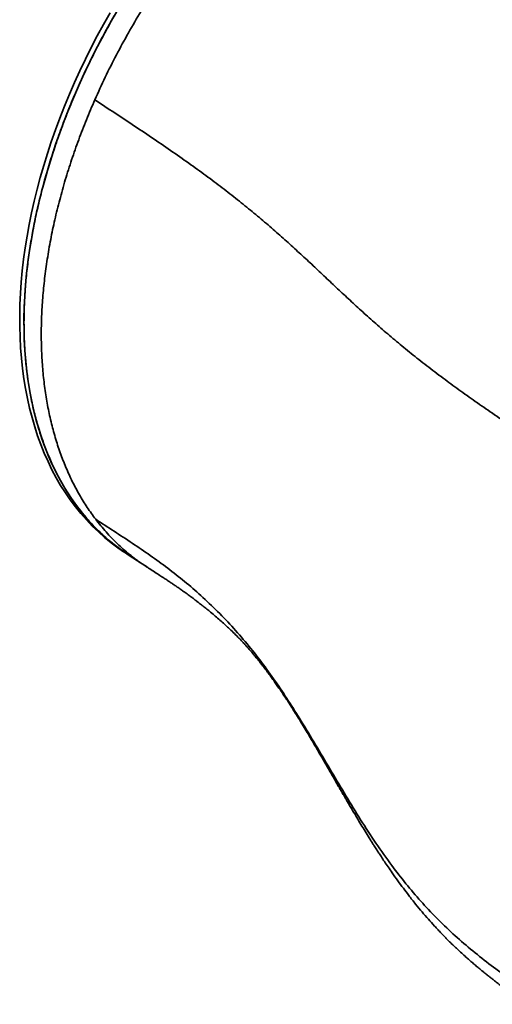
# Model space of a CAD drawing. Header units: millimetres. Extents: x -8713 to 3261, y -18743 to -8704.
# Tile 130 of 154: x 3083 to 3094, y -18265 to -18244. Entities that reach past the tile are written whole.
import ezdxf

# ---------------------------------------------------------------- set-up
doc = ezdxf.new("R2010")
doc.units = ezdxf.units.MM
doc.header["$LTSCALE"] = 10
doc.layers.add('1轮廓实线层', color=7, linetype='Continuous', lineweight=18)

msp = doc.modelspace()

# ---------------------------------------------------------------- linework, layer by layer
at = {"layer": '1轮廓实线层', "color": 7, "linetype": 'Continuous', "lineweight": 35}
for p, q in [((3085.791, -18255.288), (3086.193, -18255.551)), ((3086.186, -18255.543), (3086.195, -18255.549))]:
    msp.add_line(p, q, dxfattribs=at)
at = {"layer": '1轮廓实线层', "color": 7, "linetype": 'Continuous', "lineweight": 35, "flags": 128}
for points in [[(3085.691, -18255.222), (3085.568, -18255.137), (3085.424, -18255.029), (3085.284, -18254.915), (3085.149, -18254.795), (3085.018, -18254.669), (3084.892, -18254.536), (3084.771, -18254.398), (3084.655, -18254.255), (3084.543, -18254.105), (3084.437, -18253.95), (3084.336, -18253.79), (3084.24, -18253.624), (3084.149, -18253.453), (3084.063, -18253.277), (3083.983, -18253.096), (3083.909, -18252.91), (3083.839, -18252.72), (3083.776, -18252.525), (3083.718, -18252.325), (3083.665, -18252.122), (3083.619, -18251.914), (3083.578, -18251.702), (3083.543, -18251.487), (3083.513, -18251.267), (3083.489, -18251.045), (3083.471, -18250.819), (3083.459, -18250.589), (3083.453, -18250.357), (3083.452, -18250.122), (3083.458, -18249.884), (3083.469, -18249.644), (3083.486, -18249.401), (3083.509, -18249.157), (3083.537, -18248.91), (3083.572, -18248.661), (3083.612, -18248.411), (3083.657, -18248.159), (3083.709, -18247.906), (3083.766, -18247.652), (3083.829, -18247.398), (3083.897, -18247.142), (3083.971, -18246.886), (3084.05, -18246.629), (3084.134, -18246.373), (3084.224, -18246.116), (3084.319, -18245.86), (3084.42, -18245.604), (3084.525, -18245.348), (3084.636, -18245.093), (3084.751, -18244.84), (3084.872, -18244.587), (3084.997, -18244.336), (3085.127, -18244.086), (3085.262, -18243.838), (3085.401, -18243.591)], [(3085.494, -18243.652), (3085.355, -18243.898), (3085.221, -18244.146), (3085.091, -18244.396), (3084.965, -18244.647), (3084.845, -18244.9), (3084.729, -18245.154), (3084.619, -18245.409), (3084.513, -18245.664), (3084.413, -18245.92), (3084.317, -18246.177), (3084.228, -18246.433), (3084.143, -18246.69), (3084.064, -18246.947), (3083.99, -18247.203), (3083.922, -18247.458), (3083.859, -18247.713), (3083.802, -18247.967), (3083.75, -18248.22), (3083.705, -18248.472), (3083.664, -18248.722), (3083.63, -18248.971), (3083.602, -18249.218), (3083.579, -18249.463), (3083.562, -18249.705), (3083.551, -18249.946), (3083.545, -18250.184), (3083.546, -18250.419), (3083.552, -18250.651), (3083.564, -18250.88), (3083.582, -18251.106), (3083.606, -18251.329), (3083.635, -18251.549), (3083.671, -18251.764), (3083.712, -18251.976), (3083.758, -18252.184), (3083.811, -18252.388), (3083.869, -18252.587), (3083.932, -18252.782), (3084.002, -18252.972), (3084.076, -18253.158), (3084.156, -18253.339), (3084.242, -18253.515), (3084.333, -18253.686), (3084.429, -18253.852), (3084.53, -18254.012), (3084.637, -18254.167), (3084.748, -18254.317), (3084.864, -18254.461), (3084.986, -18254.599), (3085.112, -18254.731), (3085.242, -18254.857), (3085.378, -18254.977), (3085.518, -18255.091), (3085.662, -18255.199), (3085.811, -18255.301), (3085.837, -18255.318)]]:
    msp.add_lwpolyline(points, dxfattribs=at)
at = {"layer": '1轮廓实线层', "color": 7, "linetype": 'Continuous', "lineweight": 35}
for points, knots in [([(3085.792, -18255.287), (3085.721, -18255.24), (3085.574, -18255.139), (3085.361, -18254.966), (3085.15, -18254.773), (3084.949, -18254.563), (3084.76, -18254.337), (3084.585, -18254.099), (3084.425, -18253.85), (3084.278, -18253.591), (3084.145, -18253.32), (3084.023, -18253.033), (3083.913, -18252.733), (3083.817, -18252.419), (3083.734, -18252.093), (3083.667, -18251.76), (3083.615, -18251.421), (3083.577, -18251.077), (3083.553, -18250.724), (3083.543, -18250.36), (3083.547, -18249.986), (3083.566, -18249.603), (3083.6, -18249.213), (3083.648, -18248.822), (3083.71, -18248.431), (3083.784, -18248.041), (3083.873, -18247.647), (3083.976, -18247.247), (3084.093, -18246.843), (3084.225, -18246.435), (3084.371, -18246.025), (3084.529, -18245.62), (3084.697, -18245.221), (3084.876, -18244.828), (3085.068, -18244.437), (3085.272, -18244.046), (3085.489, -18243.656), (3085.72, -18243.268), (3085.962, -18242.885), (3086.212, -18242.511), (3086.468, -18242.15), (3086.731, -18241.799), (3087.003, -18241.456), (3087.286, -18241.118), (3087.579, -18240.787), (3087.881, -18240.463), (3088.192, -18240.149), (3088.506, -18239.85), (3088.821, -18239.566), (3089.139, -18239.297), (3089.461, -18239.039), (3089.79, -18238.792), (3090.125, -18238.557), (3090.466, -18238.334), (3090.81, -18238.125), (3091.118, -18237.953), (3091.387, -18237.813), (3091.541, -18237.738), (3091.618, -18237.701)], [0, 0, 0, 0, 0.016335, 0.034223, 0.0525, 0.070777, 0.089189, 0.107601, 0.125357, 0.143113, 0.160992, 0.178871, 0.197138, 0.215406, 0.233807, 0.252209, 0.269978, 0.287748, 0.305641, 0.323533, 0.341817, 0.3601, 0.378517, 0.396935, 0.414688, 0.432442, 0.450318, 0.468194, 0.486459, 0.504723, 0.523122, 0.54152, 0.559289, 0.577058, 0.594951, 0.612843, 0.631125, 0.649408, 0.667825, 0.686242, 0.703998, 0.721755, 0.739635, 0.757515, 0.775784, 0.794052, 0.812455, 0.830858, 0.848622, 0.866385, 0.884272, 0.902158, 0.920434, 0.938709, 0.95712, 0.97553, 0.98776, 1, 1, 1, 1]), ([(3087.323, -18241.771), (3087.211, -18241.913), (3086.987, -18242.197), (3086.667, -18242.638), (3086.361, -18243.09), (3086.07, -18243.55), (3085.795, -18244.02), (3085.536, -18244.496), (3085.294, -18244.978), (3085.147, -18245.303), (3085.074, -18245.466)], [0, 0, 0, 0, 0.125001, 0.25, 0.374998, 0.499996, 0.624994, 0.749994, 0.874996, 1, 1, 1, 1]), ([(3085.074, -18245.466), (3085.012, -18245.609), (3084.889, -18245.896), (3084.723, -18246.328), (3084.571, -18246.761), (3084.434, -18247.194), (3084.313, -18247.626), (3084.207, -18248.056), (3084.118, -18248.483), (3084.045, -18248.907), (3083.988, -18249.326), (3083.947, -18249.74), (3083.923, -18250.148), (3083.915, -18250.548), (3083.925, -18250.941), (3083.95, -18251.325), (3083.992, -18251.699), (3084.051, -18252.064), (3084.126, -18252.417), (3084.217, -18252.759), (3084.324, -18253.088), (3084.447, -18253.404), (3084.585, -18253.707), (3084.739, -18253.995), (3084.906, -18254.269), (3085.03, -18254.438), (3085.092, -18254.523)], [0, 0, 0, 0, 0.041667, 0.083333, 0.125, 0.166667, 0.208333, 0.25, 0.291667, 0.333333, 0.375, 0.416667, 0.458333, 0.5, 0.541667, 0.583333, 0.625, 0.666667, 0.708333, 0.75, 0.791667, 0.833333, 0.875, 0.916667, 0.958333, 1, 1, 1, 1]), ([(3085.074, -18245.466), (3085.217, -18245.561), (3085.505, -18245.75), (3085.933, -18246.034), (3086.353, -18246.315), (3086.76, -18246.594), (3087.148, -18246.868), (3087.517, -18247.136), (3087.865, -18247.399), (3088.196, -18247.658), (3088.512, -18247.915), (3088.814, -18248.17), (3089.104, -18248.424), (3089.383, -18248.676), (3089.653, -18248.925), (3089.917, -18249.174), (3090.18, -18249.422), (3090.444, -18249.67), (3090.713, -18249.92), (3090.99, -18250.171), (3091.278, -18250.425), (3091.579, -18250.682), (3091.897, -18250.943), (3092.232, -18251.207), (3092.575, -18251.468), (3092.925, -18251.725), (3093.28, -18251.977), (3093.648, -18252.233), (3094.028, -18252.49), (3094.416, -18252.75), (3094.677, -18252.924), (3094.808, -18253.011)], [0, 0, 0, 0, 0.034815, 0.069592, 0.104308, 0.138967, 0.173596, 0.207622, 0.241716, 0.275931, 0.310309, 0.345587, 0.381072, 0.41675, 0.452588, 0.488536, 0.52453, 0.560507, 0.596402, 0.632161, 0.667748, 0.703142, 0.738346, 0.773383, 0.808293, 0.840226, 0.872134, 0.904051, 0.936, 0.967987, 1, 1, 1, 1]), ([(3094.833, -18264.993), (3094.69, -18264.899), (3094.405, -18264.71), (3093.984, -18264.42), (3093.573, -18264.119), (3093.177, -18263.804), (3092.799, -18263.474), (3092.441, -18263.129), (3092.103, -18262.769), (3091.782, -18262.391), (3091.458, -18261.973), (3091.132, -18261.512), (3090.805, -18261.01), (3090.49, -18260.496), (3090.181, -18259.976), (3089.875, -18259.454), (3089.579, -18258.961), (3089.29, -18258.5), (3089.007, -18258.073), (3088.711, -18257.658), (3088.4, -18257.258), (3088.073, -18256.876), (3087.727, -18256.511), (3087.372, -18256.174), (3087.012, -18255.863), (3086.647, -18255.576), (3086.27, -18255.301), (3085.883, -18255.037), (3085.488, -18254.779), (3085.224, -18254.609), (3085.092, -18254.523)], [0, 0, 0, 0, 0.0348465, 0.0696601, 0.1044285, 0.1391647, 0.1739029, 0.2080692, 0.2423326, 0.276737, 0.3113135, 0.3527178, 0.3943719, 0.4362249, 0.4781957, 0.5201846, 0.562088, 0.5978662, 0.6334686, 0.668869, 0.7040627, 0.7390669, 0.7739188, 0.8086693, 0.8404839, 0.8723022, 0.9041558, 0.9360611, 0.9680158, 1, 1, 1, 1]), ([(3085.092, -18254.523), (3085.166, -18254.616), (3085.314, -18254.801), (3085.557, -18255.053), (3085.818, -18255.282), (3086.029, -18255.446), (3086.156, -18255.525), (3086.186, -18255.543)], [0, 0, 0, 0, 0.2322328, 0.4644616, 0.6966867, 0.9289091, 1, 1, 1, 1]), ([(3086.185, -18255.546), (3086.206, -18255.559), (3086.27, -18255.601), (3086.367, -18255.663), (3086.474, -18255.733), (3086.565, -18255.792), (3086.644, -18255.844), (3086.717, -18255.893), (3086.787, -18255.94), (3086.843, -18255.979), (3086.89, -18256.011), (3086.929, -18256.038), (3086.966, -18256.065), (3087.004, -18256.091), (3087.043, -18256.12), (3087.086, -18256.151), (3087.134, -18256.186), (3087.186, -18256.224), (3087.239, -18256.264), (3087.288, -18256.302), (3087.333, -18256.336), (3087.371, -18256.366), (3087.424, -18256.407), (3087.49, -18256.46), (3087.58, -18256.533), (3087.675, -18256.613), (3087.773, -18256.698), (3087.869, -18256.784), (3087.964, -18256.873), (3088.061, -18256.966), (3088.154, -18257.059), (3088.221, -18257.129), (3088.263, -18257.174), (3088.283, -18257.195), (3088.3, -18257.214), (3088.319, -18257.235), (3088.341, -18257.259), (3088.363, -18257.284), (3088.382, -18257.305), (3088.397, -18257.323), (3088.414, -18257.342), (3088.435, -18257.366), (3088.465, -18257.401), (3088.5, -18257.443), (3088.539, -18257.489), (3088.576, -18257.534), (3088.613, -18257.58), (3088.652, -18257.63), (3088.694, -18257.684), (3088.74, -18257.743), (3088.787, -18257.806), (3088.841, -18257.878), (3088.901, -18257.961), (3088.963, -18258.048), (3089.034, -18258.149), (3089.11, -18258.26), (3089.189, -18258.378), (3089.265, -18258.495), (3089.343, -18258.616), (3089.425, -18258.746), (3089.507, -18258.88), (3089.591, -18259.017), (3089.678, -18259.161), (3089.769, -18259.316), (3089.867, -18259.482), (3089.957, -18259.638), (3090.038, -18259.779), (3090.109, -18259.902), (3090.178, -18260.021), (3090.24, -18260.13), (3090.294, -18260.224), (3090.339, -18260.302), (3090.374, -18260.362), (3090.4, -18260.406), (3090.421, -18260.443), (3090.445, -18260.485), (3090.476, -18260.539), (3090.515, -18260.605), (3090.56, -18260.682), (3090.623, -18260.79), (3090.702, -18260.922), (3090.792, -18261.074), (3090.881, -18261.221), (3090.957, -18261.344), (3091.017, -18261.44), (3091.06, -18261.508), (3091.096, -18261.565), (3091.127, -18261.614), (3091.161, -18261.667), (3091.203, -18261.732), (3091.258, -18261.816), (3091.324, -18261.916), (3091.402, -18262.03), (3091.498, -18262.169), (3091.608, -18262.325), (3091.728, -18262.487), (3091.855, -18262.655), (3091.99, -18262.826), (3092.131, -18262.997), (3092.267, -18263.154), (3092.382, -18263.282), (3092.477, -18263.384), (3092.548, -18263.46), (3092.612, -18263.526), (3092.671, -18263.586), (3092.731, -18263.645), (3092.799, -18263.712), (3092.877, -18263.787), (3092.966, -18263.87), (3093.052, -18263.948), (3093.133, -18264.02), (3093.207, -18264.085), (3093.283, -18264.15), (3093.356, -18264.212), (3093.42, -18264.264), (3093.469, -18264.304), (3093.509, -18264.337), (3093.549, -18264.369), (3093.597, -18264.407), (3093.652, -18264.45), (3093.72, -18264.503), (3093.799, -18264.565), (3093.888, -18264.632), (3093.979, -18264.702), (3094.072, -18264.772), (3094.154, -18264.834), (3094.222, -18264.885), (3094.274, -18264.924), (3094.327, -18264.965), (3094.391, -18265.013), (3094.462, -18265.067), (3094.533, -18265.121), (3094.595, -18265.168), (3094.648, -18265.209), (3094.692, -18265.242), (3094.733, -18265.273), (3094.777, -18265.307), (3094.833, -18265.348), (3094.902, -18265.4), (3094.986, -18265.461), (3095.073, -18265.52), (3095.131, -18265.559), (3095.155, -18265.575)], [0, 0, 0, 0, 0.0046352, 0.0143984, 0.0233329, 0.0313055, 0.0387362, 0.0461612, 0.053616, 0.0611179, 0.0658267, 0.0701316, 0.0741804, 0.0782919, 0.0824811, 0.0873791, 0.0925078, 0.0984918, 0.1046174, 0.1103169, 0.1154301, 0.1198594, 0.1236476, 0.133755, 0.1437355, 0.1566836, 0.1700642, 0.1835244, 0.1959694, 0.2104076, 0.2253891, 0.2380567, 0.2418304, 0.2450305, 0.2477064, 0.2507535, 0.2544543, 0.2583114, 0.2612718, 0.2636006, 0.2662053, 0.269457, 0.273355, 0.2803112, 0.286273, 0.2919304, 0.2979226, 0.3035112, 0.3100477, 0.3167453, 0.3235197, 0.3308398, 0.3397874, 0.3489667, 0.3571905, 0.3693202, 0.3803015, 0.3899271, 0.4003111, 0.4112254, 0.4224327, 0.4332688, 0.4446178, 0.4568223, 0.4698833, 0.4837989, 0.493131, 0.5028091, 0.5123732, 0.5207856, 0.5280076, 0.5340393, 0.5388809, 0.54185, 0.54426, 0.5473697, 0.5514274, 0.5564332, 0.5623873, 0.5691608, 0.5810217, 0.5925984, 0.6038901, 0.6148438, 0.6209679, 0.6262402, 0.6306609, 0.6342305, 0.6375515, 0.6428362, 0.6493254, 0.6570191, 0.6659179, 0.6760227, 0.6897214, 0.7027488, 0.715103, 0.7305914, 0.7448681, 0.7582586, 0.7712542, 0.7784895, 0.7854493, 0.7915106, 0.7966076, 0.8018372, 0.8079563, 0.8150493, 0.823053, 0.8316924, 0.8377867, 0.8441483, 0.8507766, 0.8574329, 0.8628634, 0.8668869, 0.8697115, 0.8729956, 0.8769011, 0.881427, 0.8865714, 0.8935712, 0.9007685, 0.9081616, 0.9157488, 0.9231372, 0.9279809, 0.9319255, 0.9356802, 0.940712, 0.947063, 0.9526771, 0.9575679, 0.9617313, 0.9651683, 0.9679226, 0.9712564, 0.9754707, 0.9807332, 0.9870715, 0.9945387, 1, 1, 1, 1])]:
    msp.add_open_spline(points, degree=3, knots=knots, dxfattribs=at)

doc.saveas('drawing.dxf')
